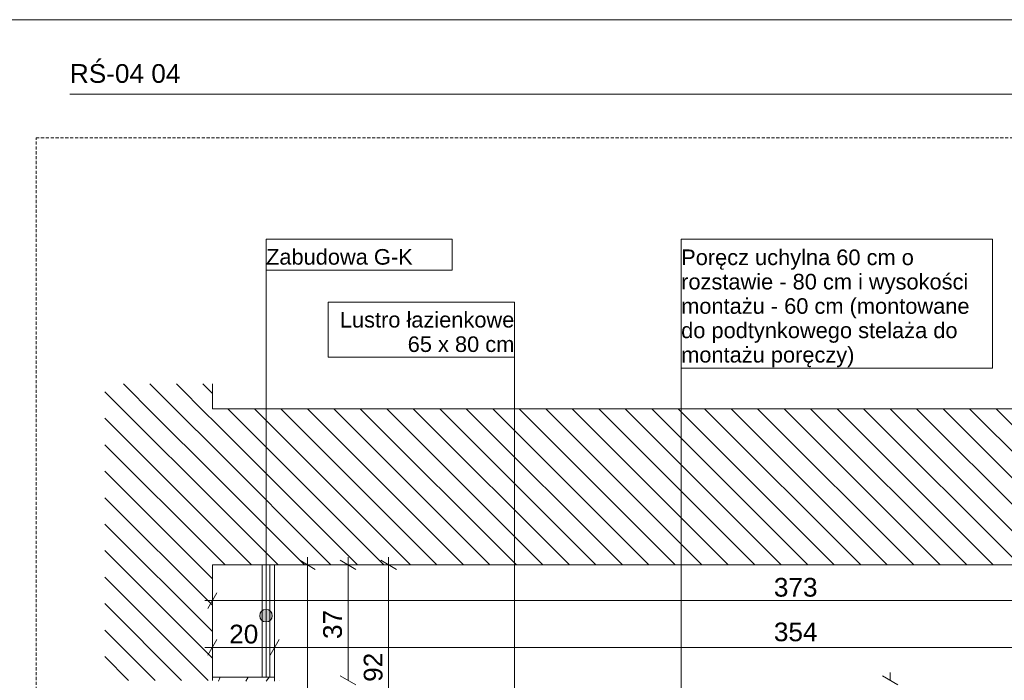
# Model space of a CAD drawing. Extents: x 180 to 5640, y 54 to 2910.
# Tile 6 of 7: x 2453 to 4030, y 1851 to 2910. Entities that reach past the tile are written whole.
import ezdxf
from ezdxf.xclip import XClip

# ---------------------------------------------------------------- set-up
doc = ezdxf.new("R2010")
doc.units = 0
doc.header["$MEASUREMENT"] = 0
doc.header["$XCLIPFRAME"] = 0
doc.linetypes.add('Przerywana długa', pattern=[78, 50, -28])
for name, color, linetype in [('230-A Ściany działowe', 7, 'Continuous'), ('300-W Płytki wnętrza', 7, 'Continuous'), ('320-W Umeblowanie', 7, 'Continuous'), ('399-W Wymiary i opisy', 7, 'Continuous'), ('420-K Ściany', 7, 'Continuous'), ('460-K Stropy', 7, 'Continuous'), ('810-G Ogólne', 7, 'Continuous'), ('820-G Rysunki Obrazki', 7, 'Continuous'), ('840-G Znaczniki ogólne', 7, 'Continuous')]:
    doc.layers.add(name, color=color, linetype=linetype)
doc.styles.add('STYL_AUTOMATYCZNY_2', font='arial.ttf')
doc.styles.add('STYL_AUTOMATYCZNY_3', font='arial.ttf')
pattern_1 = [(135, (8496.308, 776.434), (21.2132, 21.2132), [])]
pattern_2 = [(0, (8496.31, 776.434), (0, 37.5), [0, -37.5])]

# ---------------------------------------------------------------- blocks, each defined once
blk = doc.blocks.new('*X2')
at = {"layer": '320-W Umeblowanie', "color": 94, "linetype": 'Continuous', "lineweight": 0, "ltscale": 0.5}
for p, q in [((2771.4, 1850.2), (2773.9, 1856.4)), ((2815.1, 1850.2), (2818.8, 1856.4)), ((2847.7, 1850.2), (2849.6, 1852.7)), ((2849.6, 1852.7), (2852.4, 1856.4))]:
    blk.add_line(p, q, dxfattribs=at)
blk = doc.blocks.new('Rysunek_1_2', base_point=(8496.3, 776.4))
at = {"layer": '230-A Ściany działowe', "linetype": 'Continuous', "lineweight": 0}
h = blk.add_hatch(dxfattribs=at)
h.set_pattern_fill('Gips_0002', color=94, style=0, pattern_type=2)
h.set_pattern_definition(pattern_2)
h.paths.add_polyline_path([(2841, 2036.4), (2841, 1856.4), (2847.3, 1856.4), (2847.3, 2036.4)])
h = blk.add_hatch(dxfattribs=at)
h.set_pattern_fill('Gips_0002', color=94, style=0, pattern_type=2)
h.set_pattern_definition(pattern_2)
h.paths.add_polyline_path([(2853.5, 2036.4), (2847.3, 2036.4), (2847.3, 1856.4), (2853.5, 1856.4)])
at = {"layer": '420-K Ściany', "linetype": 'Continuous', "lineweight": 13}
h = blk.add_hatch(dxfattribs=at)
h.set_pattern_fill('Ściany_istniejące_0002', color=8, style=0, pattern_type=2)
h.set_pattern_definition(pattern_1)
h.paths.add_polyline_path([(2589.1, 2276.4), (2761.3, 2276.4), (2761.3, 2326.4), (2589.1, 2326.4)])
h = blk.add_hatch(dxfattribs=at)
h.set_pattern_fill('Ściany_istniejące_0002', color=8, style=0, pattern_type=2)
h.set_pattern_definition(pattern_1)
h.paths.add_polyline_path([(2761.3, 2276.4), (2589.1, 2276.4), (2589.1, 1851.4), (2621.3, 1851.4), (2761.3, 1851.4)])
at = {"layer": '460-K Stropy', "linetype": 'Continuous', "lineweight": 13}
h = blk.add_hatch(dxfattribs=at)
h.set_pattern_fill('Ściany_istniejące_0002', color=8, style=0, pattern_type=2)
h.set_pattern_definition(pattern_1)
h.paths.add_polyline_path([(4668.8, 2286.4), (2761.3, 2286.4), (2761.3, 2036.4), (4668.8, 2036.4)])
at = {"layer": '820-G Rysunki Obrazki', "linetype": 'Continuous', "lineweight": 13}
blk.add_hatch(color=154, dxfattribs=at).paths.add_polyline_path([(2837.3, 1955), (2838.1, 1951.2), (2840.2, 1947.9), (2843.5, 1945.8), (2847.3, 1945), (2851.1, 1945.8), (2854.4, 1947.9), (2856.5, 1951.2), (2857.3, 1955), (2856.5, 1958.8), (2854.4, 1962.1), (2851.1, 1964.2), (2847.3, 1965), (2843.5, 1964.2), (2840.2, 1962.1), (2838.1, 1958.8)])
at = {"layer": '230-A Ściany działowe', "color": 94, "linetype": 'Continuous', "lineweight": 0, "ltscale": 0.5}
for p, q in [((2841, 2036.4), (2841, 1856.4)), ((2847.3, 2036.4), (2847.3, 1856.4)), ((2853.5, 2036.4), (2853.5, 1856.4)), ((2861, 2036.4), (2861, 1856.4))]:
    blk.add_line(p, q, dxfattribs=at)
at = {"layer": '300-W Płytki wnętrza', "color": 94, "linetype": 'Continuous', "lineweight": 0, "ltscale": 0.5}
blk.add_line((2868.5, 1851.4), (2868.5, 1851.4), dxfattribs=at)
at = {"layer": '320-W Umeblowanie', "color": 94, "linetype": 'Continuous', "lineweight": 0, "ltscale": 0.5}
for p, q in [((2841, 1856.4), (2761.3, 1856.4)), ((2861, 1856.4), (2861, 1850.2))]:
    blk.add_line(p, q, dxfattribs=at)
at = {"layer": '320-W Umeblowanie', "color": 94, "linetype": 'Continuous', "lineweight": 0, "ltscale": 0.5, "flags": 128}
blk.add_lwpolyline([(2861, 1856.4), (2853.5, 1856.4), (2847.3, 1856.4), (2841, 1856.4)], dxfattribs=at)
at = {"layer": '399-W Wymiary i opisy', "color": 154, "linetype": 'Continuous', "lineweight": 13, "ltscale": 0.5}
for p, q in [((2932.4, 2036.4), (2894.9, 2036.4)), ((2926.2, 2029.2), (2901.2, 2043.7)), ((2913.7, 2036.4), (2913.7, 2048.7)), ((2913.7, 776.4), (2913.7, 2036.4)), ((2997.4, 2036.4), (2959.9, 2036.4)), ((2991.2, 2029.2), (2966.2, 2043.7)), ((2978.7, 2036.4), (2978.7, 2048.7)), ((2978.7, 1851.4), (2978.7, 2036.4)), ((3062.4, 2036.4), (3024.9, 2036.4)), ((3056.2, 2029.2), (3031.2, 2043.7)), ((3043.7, 2036.4), (3043.7, 2048.7)), ((3043.7, 1576.4), (3043.7, 2036.4)), ((2768.5, 1991.6), (2754.1, 1966.6)), ((2761.3, 1960.4), (2761.3, 1997.9)), ((2749.1, 1979.1), (2761.3, 1979.1)), ((2761.3, 1979.1), (4628.8, 1979.1)), ((2768.5, 1916.6), (2754.1, 1891.6)), ((2761.3, 1885.4), (2761.3, 1922.9)), ((2868.3, 1916.6), (2853.8, 1891.6)), ((2861, 1885.4), (2861, 1922.9)), ((2749.1, 1904.1), (2761.3, 1904.1)), ((2761.3, 1904.1), (2861, 1904.1)), ((2861, 1904.1), (4628.8, 1904.1)), ((3847, 1851.4), (3847, 1863.7)), ((2966.2, 1858.7), (2991.2, 1844.2)), ((3859.5, 1844.2), (3834.5, 1858.7))]:
    blk.add_line(p, q, dxfattribs=at)
at = {"layer": '420-K Ściany', "color": 7, "linetype": 'Continuous', "lineweight": 13, "ltscale": 0.5}
for p, q in [((2761.3, 2326.4), (2761.3, 2286.4)), ((2761.3, 2036.4), (2761.3, 1856.4)), ((2761.3, 1856.4), (2761.3, 1851.4))]:
    blk.add_line(p, q, dxfattribs=at)
at = {"layer": '460-K Stropy', "color": 7, "linetype": 'Continuous', "lineweight": 13, "ltscale": 0.5}
for p, q in [((4668.8, 2286.4), (2761.3, 2286.4)), ((2841, 2036.4), (2761.3, 2036.4)), ((4628.8, 2036.4), (2861, 2036.4))]:
    blk.add_line(p, q, dxfattribs=at)
at = {"layer": '460-K Stropy', "color": 7, "linetype": 'Continuous', "lineweight": 13, "ltscale": 0.5, "flags": 128}
blk.add_lwpolyline([(2861, 2036.4), (2853.5, 2036.4), (2847.3, 2036.4), (2841, 2036.4)], dxfattribs=at)
at = {"layer": '820-G Rysunki Obrazki', "color": 154, "linetype": 'Continuous', "lineweight": 13, "ltscale": 0.5}
for p, q in [((3145.4, 2558.2), (2847.3, 2558.2)), ((2847.3, 2558.2), (2847.3, 2508.9)), ((3145.4, 2508.9), (3145.4, 2558.2)), ((4011, 2558.2), (3512.2, 2558.2)), ((3512.2, 2558.2), (3512.2, 2351.8)), ((4011, 2351.8), (4011, 2558.2)), ((2847.3, 2508.9), (3145.4, 2508.9)), ((2847.3, 1965), (2847.3, 2508.9)), ((2847.3, 2508.9), (3145.4, 2508.9)), ((3245, 2457.6), (2946.9, 2457.6)), ((2946.9, 2457.6), (2946.9, 2369)), ((3245, 2369), (3245, 2457.6)), ((2946.9, 2369), (3245, 2369)), ((3245, 2369), (2946.9, 2369)), ((3245, 1443.1), (3245, 2369)), ((3512.2, 2351.8), (4011, 2351.8)), ((3512.2, 1195), (3512.2, 2351.8)), ((3512.2, 2351.8), (4011, 2351.8))]:
    blk.add_line(p, q, dxfattribs=at)
blk.add_circle((2847.3, 1955), 10, dxfattribs=at)
at = {"color": 7, "linetype": 'Continuous', "lineweight": 13, "ltscale": 0.5}
blk.add_blockref('*X2', (0, 0), dxfattribs=at)
at = {"layer": '399-W Wymiary i opisy', "color": 154, "linetype": 'Continuous', "lineweight": 13, "char_height": 30, "attachment_point": 7, "style": 'STYL_AUTOMATYCZNY_2'}
for s, insert, width in [('\\A1;{\\pql;\\fArial|b0|i0|c238|p0;\\W1.000000;373}', (3660.7, 1985.1), 68.645), ('\\A1;{\\pql;\\fArial|b0|i0|c238|p0;\\W1.000000;20}', (2788.3, 1910.1), 45.764), ('\\A1;{\\pql;\\fArial|b0|i0|c238|p0;\\W1.000000;354}', (3660.7, 1913.6), 68.645)]:
    blk.add_mtext(s, dxfattribs=dict(at, insert=insert, width=width))
at = {"layer": '399-W Wymiary i opisy', "color": 154, "linetype": 'Continuous', "lineweight": 13, "char_height": 30, "width": 45.764, "attachment_point": 7, "rotation": 90, "style": 'STYL_AUTOMATYCZNY_2'}
for s, insert in [('\\A1;{\\pql;\\fArial|b0|i0|c238|p0;\\W1.000000;37}', (2969.2, 1917.6)), ('\\A1;{\\pql;\\fArial|b0|i0|c238|p0;\\W1.000000;92}', (3034.2, 1849))]:
    blk.add_mtext(s, dxfattribs=dict(at, insert=insert))
at = {"layer": '820-G Rysunki Obrazki', "color": 154, "linetype": 'Continuous', "lineweight": 13, "char_height": 25, "style": 'STYL_AUTOMATYCZNY_3'}
for s, insert, width, attachment_point, line_spacing_factor in [('\\A1;{\\pql;\\fArial|b0|i0|c238|p0;\\W1.000000;Poręcz uchylna 60 cm o rozstawie - 80 cm i wysokości montażu - \\fArial|b0|i0|c238|p0;\\W1.000000;60\\fArial|b0|i0|c238|p0;\\W1.000000; cm (montowane do podtynkowego stelaża do montażu poręczy)}', (3512.2, 2353.1), 488.872, 7, 0.936342), ('\\A1;{\\pqr;\\fArial|b0|i0|c238|p0;\\W1.000000;Lustro łazienkowe 65 x 80 cm}', (3245, 2377.2), 288.073, 9, 0.940454)]:
    blk.add_mtext(s, dxfattribs=dict(at, insert=insert, width=width, attachment_point=attachment_point, line_spacing_factor=line_spacing_factor))
at = {"layer": '820-G Rysunki Obrazki', "color": 154, "linetype": 'Continuous', "lineweight": 13, "insert": (2847.3, 2517.1), "char_height": 25, "attachment_point": 7, "style": 'STYL_AUTOMATYCZNY_3'}
blk.add_mtext('\\A1;{\\pql;\\fArial|b0|i0|c238|p0;\\W1.000000;Zabudowa G-K}', dxfattribs=at)

msp = doc.modelspace()

# ---------------------------------------------------------------- linework, layer by layer
at = {"layer": '810-G Ogólne', "color": 7, "linetype": 'Continuous', "lineweight": 13, "ltscale": 0.1}
msp.add_line((4890, 2910), (180, 2910), dxfattribs=at)
at = {"layer": '820-G Rysunki Obrazki', "color": 7, "linetype": 'Continuous', "lineweight": 13, "ltscale": 0.1}
msp.add_line((2533.1, 2790.8), (4677.1, 2790.8), dxfattribs=at)
at = {"layer": '840-G Znaczniki ogólne', "color": 8, "linetype": 'Przerywana długa', "lineweight": 13, "ltscale": 0.1}
msp.add_lwpolyline([(2479, 2720.8), (4664.3, 2720.8), (4664.3, 206), (2479, 206)], close=True, dxfattribs=at)

# ---------------------------------------------------------------- block references
at = {"layer": '820-G Rysunki Obrazki', "color": 7, "linetype": 'Continuous', "lineweight": 13, "ltscale": 0.1}
ref = msp.add_blockref('Rysunek_1_2', (8496.3, 776.4), dxfattribs=at)
XClip(ref).set_block_clipping_path([(2533.0658786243, 205.9574740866), (4677.1440228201, 2720.7959230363)])

# ---------------------------------------------------------------- texts
at = {"layer": '820-G Rysunki Obrazki', "color": 7, "lineweight": 13, "char_height": 30, "attachment_point": 1, "style": 'STYL_AUTOMATYCZNY_2'}
for s, insert in [('\\A1;{\\pql;\\pt0;\\fArial|b0|i0|c238|p0;\\W1.000000;RŚ-04 04}', (2533.1, 2838.8)), ('\\A1;{\\pql;\\pt0;\\fArial|b0|i0|c238|p0;\\W1.000000;}', (3342.9, 2838.8))]:
    msp.add_mtext(s, dxfattribs=dict(at, insert=insert))

doc.saveas('drawing.dxf')
